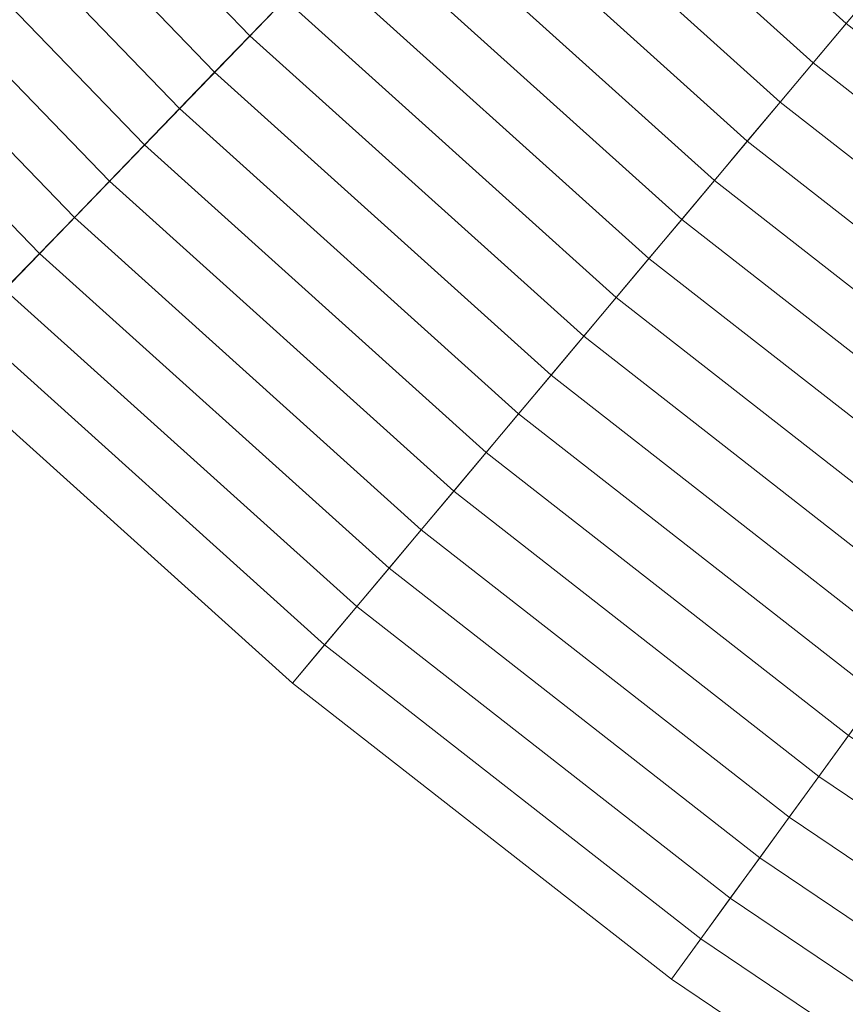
# Model space of a CAD drawing. Header units: centimetres. Extents: x -3.03 to 4.16, y -5.77 to 1.42.
# Tile 3 of 256: x -1.89 to -1.46, y -5.1 to -4.59. Entities that reach past the tile are written whole.
import ezdxf

# ---------------------------------------------------------------- set-up
doc = ezdxf.new("R2010")
doc.units = ezdxf.units.CM
doc.header["$LTSCALE"] = 2.54
doc.layers.add('Lucido design-1', color=7, linetype='Continuous')

# ---------------------------------------------------------------- blocks, each defined once
blk = doc.blocks.new('Gruppo-1')
at = {"color": 142, "linetype": 'Continuous', "lineweight": 9}
for points in [[(-2.10926, -4.58412, 37.14766), (-1.93478, -4.76481, 37.14766), (0.56354, -2.17773, 37.14766), (0.56343, -2.17762, 37.14766)], [(-1.93478, -4.76481, 37.14766), (-1.74811, -4.93288, 37.14766), (0.56365, -2.17783, 37.14766), (0.56354, -2.17773, 37.14766)], [(-1.74811, -4.93288, 37.14766), (-1.55018, -5.08752, 37.14766), (0.56377, -2.17792, 37.14766), (0.56365, -2.17783, 37.14766)], [(-1.55018, -5.08752, 37.14766), (-1.34194, -5.22798, 37.14766), (0.56389, -2.178, 37.14766), (0.56377, -2.17792, 37.14766)], [(-1.91367, -4.40801, 37.4972), (-1.75195, -4.57548, 37.4972), (-1.77036, -4.59455, 37.48501), (-1.93337, -4.42575, 37.48501)], [(-1.60357, -4.42183, 37.59135), (-1.44164, -4.56764, 37.59135), (-1.45889, -4.5882, 37.57991), (-1.62221, -4.44114, 37.57991)], [(-1.93337, -4.42575, 37.48501), (-1.77036, -4.59455, 37.48501), (-1.78875, -4.61359, 37.47274), (-1.95304, -4.44346, 37.47274)], [(-1.95304, -4.44346, 37.47274), (-1.78875, -4.61359, 37.47274), (-1.80711, -4.6326, 37.46037), (-1.97268, -4.46115, 37.46037)], [(-1.62221, -4.44114, 37.57991), (-1.45889, -4.5882, 37.57991), (-1.47612, -4.60873, 37.56837), (-1.64083, -4.46042, 37.56837)], [(-1.97268, -4.46115, 37.46037), (-1.80711, -4.6326, 37.46037), (-1.82544, -4.65158, 37.44791), (-1.99229, -4.4788, 37.44791)], [(-1.64083, -4.46042, 37.56837), (-1.47612, -4.60873, 37.56837), (-1.49332, -4.62923, 37.55674), (-1.65942, -4.47967, 37.55674)], [(-1.99229, -4.4788, 37.44791), (-1.82544, -4.65158, 37.44791), (-1.84374, -4.67053, 37.43536), (-2.01187, -4.49643, 37.43536)], [(-1.65942, -4.47967, 37.55674), (-1.49332, -4.62923, 37.55674), (-1.5105, -4.6497, 37.54502), (-1.67798, -4.49889, 37.54502)], [(-2.01187, -4.49643, 37.43536), (-1.84374, -4.67053, 37.43536), (-1.86201, -4.68945, 37.42271), (-2.03141, -4.51403, 37.42271)], [(-1.67798, -4.49889, 37.54502), (-1.5105, -4.6497, 37.54502), (-1.52765, -4.67014, 37.5332), (-1.69652, -4.51808, 37.5332)], [(-2.03141, -4.51403, 37.42271), (-1.86201, -4.68945, 37.42271), (-1.88024, -4.70834, 37.40998), (-2.05092, -4.53159, 37.40998)], [(-1.69652, -4.51808, 37.5332), (-1.52765, -4.67014, 37.5332), (-1.54477, -4.69054, 37.52129), (-1.71502, -4.53724, 37.52129)], [(-2.05092, -4.53159, 37.40998), (-1.88024, -4.70834, 37.40998), (-1.89845, -4.72719, 37.39715), (-2.0704, -4.54913, 37.39715)], [(-1.71502, -4.53724, 37.52129), (-1.54477, -4.69054, 37.52129), (-1.56186, -4.71092, 37.50929), (-1.7335, -4.55638, 37.50929)], [(-1.7335, -4.55638, 37.50929), (-1.56186, -4.71092, 37.50929), (-1.57893, -4.73126, 37.4972), (-1.75195, -4.57548, 37.4972)], [(-1.75195, -4.57548, 37.4972), (-1.57893, -4.73126, 37.4972), (-1.59598, -4.75157, 37.48501), (-1.77036, -4.59455, 37.48501)], [(-1.45889, -4.5882, 37.57991), (-1.28571, -4.7235, 37.57991), (-1.30146, -4.74519, 37.56837), (-1.47612, -4.60873, 37.56837)], [(-1.77036, -4.59455, 37.48501), (-1.59598, -4.75157, 37.48501), (-1.61299, -4.77185, 37.47274), (-1.78875, -4.61359, 37.47274)], [(-1.47612, -4.60873, 37.56837), (-1.30146, -4.74519, 37.56837), (-1.31719, -4.76684, 37.55674), (-1.49332, -4.62923, 37.55674)], [(-1.78875, -4.61359, 37.47274), (-1.61299, -4.77185, 37.47274), (-1.62998, -4.79209, 37.46037), (-1.80711, -4.6326, 37.46037)], [(-1.49332, -4.62923, 37.55674), (-1.31719, -4.76684, 37.55674), (-1.3329, -4.78845, 37.54502), (-1.5105, -4.6497, 37.54502)], [(-1.80711, -4.6326, 37.46037), (-1.62998, -4.79209, 37.46037), (-1.64694, -4.81231, 37.44791), (-1.82544, -4.65158, 37.44791)], [(-1.5105, -4.6497, 37.54502), (-1.3329, -4.78845, 37.54502), (-1.34858, -4.81004, 37.5332), (-1.52765, -4.67014, 37.5332)], [(-1.82544, -4.65158, 37.44791), (-1.64694, -4.81231, 37.44791), (-1.66387, -4.83249, 37.43536), (-1.84374, -4.67053, 37.43536)], [(-1.84374, -4.67053, 37.43536), (-1.66387, -4.83249, 37.43536), (-1.68078, -4.85263, 37.42271), (-1.86201, -4.68945, 37.42271)], [(-1.52765, -4.67014, 37.5332), (-1.34858, -4.81004, 37.5332), (-1.36424, -4.83159, 37.52129), (-1.54477, -4.69054, 37.52129)], [(-1.86201, -4.68945, 37.42271), (-1.68078, -4.85263, 37.42271), (-1.69765, -4.87274, 37.40998), (-1.88024, -4.70834, 37.40998)], [(-1.54477, -4.69054, 37.52129), (-1.36424, -4.83159, 37.52129), (-1.37987, -4.85311, 37.50929), (-1.56186, -4.71092, 37.50929)], [(-1.88024, -4.70834, 37.40998), (-1.69765, -4.87274, 37.40998), (-1.7145, -4.89282, 37.39715), (-1.89845, -4.72719, 37.39715)], [(-1.56186, -4.71092, 37.50929), (-1.37987, -4.85311, 37.50929), (-1.39548, -4.87459, 37.4972), (-1.57893, -4.73126, 37.4972)], [(-1.89845, -4.72719, 37.39715), (-1.7145, -4.89282, 37.39715), (-1.73132, -4.91286, 37.38424), (-1.91663, -4.74601, 37.38424)], [(-1.57893, -4.73126, 37.4972), (-1.39548, -4.87459, 37.4972), (-1.41106, -4.89604, 37.48501), (-1.59598, -4.75157, 37.48501)], [(-1.91663, -4.74601, 37.38424), (-1.73132, -4.91286, 37.38424), (-1.74811, -4.93288, 37.37124), (-1.93478, -4.76481, 37.37124)], [(-1.59598, -4.75157, 37.48501), (-1.41106, -4.89604, 37.48501), (-1.42662, -4.91746, 37.47274), (-1.61299, -4.77185, 37.47274)], [(-1.93478, -4.76481, 37.37124), (-1.74811, -4.93288, 37.37124), (-1.74811, -4.93288, 37.14766), (-1.93478, -4.76481, 37.14766)], [(-1.61299, -4.77185, 37.47274), (-1.42662, -4.91746, 37.47274), (-1.44216, -4.93884, 37.46037), (-1.62998, -4.79209, 37.46037)], [(-1.62998, -4.79209, 37.46037), (-1.44216, -4.93884, 37.46037), (-1.45766, -4.96018, 37.44791), (-1.64694, -4.81231, 37.44791)], [(-1.64694, -4.81231, 37.44791), (-1.45766, -4.96018, 37.44791), (-1.47315, -4.9815, 37.43536), (-1.66387, -4.83249, 37.43536)], [(-1.66387, -4.83249, 37.43536), (-1.47315, -4.9815, 37.43536), (-1.48861, -5.00277, 37.42271), (-1.68078, -4.85263, 37.42271)], [(-1.68078, -4.85263, 37.42271), (-1.48861, -5.00277, 37.42271), (-1.50404, -5.02401, 37.40998), (-1.69765, -4.87274, 37.40998)], [(-1.69765, -4.87274, 37.40998), (-1.50404, -5.02401, 37.40998), (-1.51944, -5.04522, 37.39715), (-1.7145, -4.89282, 37.39715)], [(-1.7145, -4.89282, 37.39715), (-1.51944, -5.04522, 37.39715), (-1.53482, -5.06638, 37.38424), (-1.73132, -4.91286, 37.38424)], [(-1.73132, -4.91286, 37.38424), (-1.53482, -5.06638, 37.38424), (-1.55018, -5.08752, 37.37124), (-1.74811, -4.93288, 37.37124)], [(-1.74811, -4.93288, 37.37124), (-1.55018, -5.08752, 37.37124), (-1.55018, -5.08752, 37.14766), (-1.74811, -4.93288, 37.14766)], [(-1.45766, -4.96018, 37.44791), (-1.25853, -5.0945, 37.44791), (-1.27249, -5.11684, 37.43536), (-1.47315, -4.9815, 37.43536)], [(-1.47315, -4.9815, 37.43536), (-1.27249, -5.11684, 37.43536), (-1.28643, -5.13914, 37.42271), (-1.48861, -5.00277, 37.42271)], [(-1.48861, -5.00277, 37.42271), (-1.28643, -5.13914, 37.42271), (-1.30034, -5.16141, 37.40998), (-1.50404, -5.02401, 37.40998)], [(-1.50404, -5.02401, 37.40998), (-1.30034, -5.16141, 37.40998), (-1.31423, -5.18363, 37.39715), (-1.51944, -5.04522, 37.39715)], [(-1.51944, -5.04522, 37.39715), (-1.31423, -5.18363, 37.39715), (-1.3281, -5.20582, 37.38424), (-1.53482, -5.06638, 37.38424)], [(-1.53482, -5.06638, 37.38424), (-1.3281, -5.20582, 37.38424), (-1.34194, -5.22798, 37.37124), (-1.55018, -5.08752, 37.37124)], [(-1.55018, -5.08752, 37.37124), (-1.34194, -5.22798, 37.37124), (-1.34194, -5.22798, 37.14766), (-1.55018, -5.08752, 37.14766)]]:
    blk.add_3dface(points, dxfattribs=at)

msp = doc.modelspace()

# ---------------------------------------------------------------- block references
at = {"layer": 'Lucido design-1', "color": 7}
msp.add_blockref('Gruppo-1', (0, 0), dxfattribs=at)

doc.saveas('drawing.dxf')
